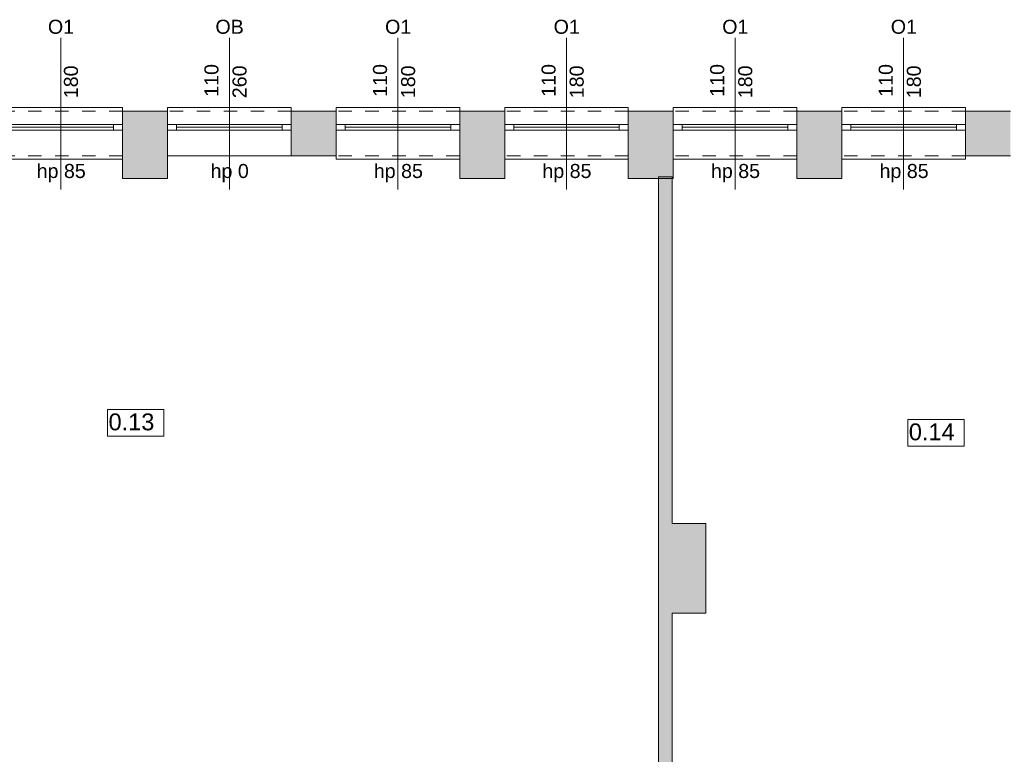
# Model space of a CAD drawing. Header units: millimetres. Extents: x 922208 to 1069538, y -182208 to -99877.
# Tile 223 of 256: x 959121 to 967882, y -106415 to -99877. Entities that reach past the tile are written whole.
import ezdxf

# ---------------------------------------------------------------- set-up
doc = ezdxf.new("R2010")
doc.units = ezdxf.units.MM
doc.header["$MEASUREMENT"] = 0
doc.linetypes.add('HIDDEN', pattern=[20, 10, -10])
doc.linetypes.add('Przerywana', pattern=[240, 120, -120])
for name, color, linetype, lineweight in [('IS_POWRÓT', 5, 'HIDDEN', 30), ('Nowe_210-A Pomieszczenia_Nr_pióra__41', 7, 'Continuous', 15), ('Nowe_220-A Ściany_Nr_pióra__19', 255, 'Continuous', 0), ('Nowe_220-A Ściany_Nr_pióra__23', 7, 'Continuous', 15), ('Nowe_220-A Ściany_Nr_pióra__27', 7, 'Continuous', 25), ('Nowe_220-A Ściany_Nr_pióra__3', 7, 'Continuous', 13), ('Nowe_220-A Ściany_Nr_pióra__7', 7, 'Continuous', 13)]:
    doc.layers.add(name, color=color, linetype=linetype, lineweight=lineweight)
doc.layers.add('Nowe_220-A Ściany_Nr_pióra__45', color=7, linetype='Continuous', lineweight=15, true_color=0x40a5ff)
doc.styles.add('STYL_AUTOMATYCZNY_1', font='arial.ttf')

# ---------------------------------------------------------------- blocks, each defined once
blk = doc.blocks.new('parter01')
at = {"layer": 'Nowe_220-A Ściany_Nr_pióra__19', "linetype": 'Continuous', "lineweight": 0}
for points in [[(960036.55073, -101090.02068), (960436.55073, -101090.02068), (960436.55073, -100860.02068), (960436.55073, -100810.02068), (960436.55073, -100690.02068), (960036.55073, -100690.02068)], [(961536.55073, -100810.02068), (961536.55073, -100860.02068), (961536.55073, -101090.02068), (961936.55073, -101090.02068), (961936.55073, -100690.02068), (961536.55073, -100690.02068)], [(963036.55073, -100690.02068), (963036.55073, -101090.02068), (963436.55073, -101090.02068), (963436.55073, -100690.02068)], [(964536.55073, -100690.02068), (964536.55073, -101090.02068), (964936.55073, -101090.02068), (964936.55073, -100690.02068)], [(966036.55073, -100690.02068), (966036.55073, -101090.02068), (966436.55073, -101090.02068), (966436.55073, -100690.02068)], [(967536.55073, -101090.02068), (967936.55073, -101090.02068), (967936.55073, -100860.02068), (967936.55073, -100810.02068), (967936.55073, -100690.02068), (967536.55073, -100690.02068)], [(960036.55073, -101090.02068), (960036.55073, -101290.02068), (960436.55073, -101290.02068), (960436.55073, -101090.02068)], [(963036.55073, -101090.02068), (963036.55073, -101290.02068), (963436.55073, -101290.02068), (963436.55073, -101090.02068)], [(964536.55073, -101090.02068), (964536.55073, -101290.02068), (964936.55073, -101290.02068), (964936.55073, -101090.02068)], [(966036.55073, -101090.02068), (966036.55073, -101290.02068), (966436.55073, -101290.02068), (966436.55073, -101090.02068)], [(964806.55073, -101276.91454), (964806.55073, -106660.02068), (964926.55073, -106660.02068), (964926.55073, -101276.91454)], [(965226.55073, -105160.02068), (965226.55073, -104360.02068), (964926.55073, -104360.02068), (964926.55073, -105160.02068)]]:
    blk.add_hatch(color=255, dxfattribs=at).paths.add_polyline_path(points)
at = {"layer": 'Nowe_210-A Pomieszczenia_Nr_pióra__41', "color": 7, "linetype": 'Continuous', "lineweight": 0}
for p, q in [((959903.76531, -103347.3101), (960404.14531, -103347.3101)), ((959903.76531, -103583.0246), (959903.76531, -103347.3101)), ((960404.14531, -103347.3101), (960404.14531, -103583.0246)), ((967024.78722, -103436.04301), (967525.16722, -103436.04301)), ((967024.78722, -103671.75751), (967024.78722, -103436.04301)), ((967525.16722, -103436.04301), (967525.16722, -103671.75751)), ((960404.14531, -103583.0246), (959903.76531, -103583.0246)), ((967525.16722, -103671.75751), (967024.78722, -103671.75751))]:
    blk.add_line(p, q, dxfattribs=at)
at = {"layer": 'Nowe_220-A Ściany_Nr_pióra__23', "color": 7, "linetype": 'Continuous', "lineweight": 0}
for p, q in [((959956.55073, -100860.02068), (959956.55073, -100810.02068)), ((959956.55073, -100810.02068), (960036.55073, -100810.02068)), ((960436.55073, -100810.02068), (960516.55073, -100810.02068)), ((960516.55073, -100810.02068), (960516.55073, -100860.02068)), ((961456.55073, -100860.02068), (961456.55073, -100810.02068)), ((961456.55073, -100810.02068), (961536.55073, -100810.02068)), ((961936.55073, -100810.02068), (962016.55073, -100810.02068)), ((962016.55073, -100810.02068), (962016.55073, -100860.02068)), ((962956.55073, -100860.02068), (962956.55073, -100810.02068)), ((962956.55073, -100810.02068), (963036.55073, -100810.02068)), ((963436.55073, -100810.02068), (963516.55073, -100810.02068)), ((963516.55073, -100810.02068), (963516.55073, -100860.02068)), ((964456.55073, -100860.02068), (964456.55073, -100810.02068)), ((964456.55073, -100810.02068), (964536.55073, -100810.02068)), ((964936.55073, -100810.02068), (965016.55073, -100810.02068)), ((965016.55073, -100810.02068), (965016.55073, -100860.02068)), ((965956.55073, -100860.02068), (965956.55073, -100810.02068)), ((965956.55073, -100810.02068), (966036.55073, -100810.02068)), ((966436.55073, -100810.02068), (966516.55073, -100810.02068)), ((966516.55073, -100810.02068), (966516.55073, -100860.02068)), ((967456.55073, -100860.02068), (967456.55073, -100810.02068)), ((967456.55073, -100810.02068), (967536.55073, -100810.02068)), ((960036.55073, -100860.02068), (959956.55073, -100860.02068)), ((960516.55073, -100860.02068), (960436.55073, -100860.02068)), ((961536.55073, -100860.02068), (961456.55073, -100860.02068)), ((962016.55073, -100860.02068), (961936.55073, -100860.02068)), ((963036.55073, -100860.02068), (962956.55073, -100860.02068)), ((963516.55073, -100860.02068), (963436.55073, -100860.02068)), ((964536.55073, -100860.02068), (964456.55073, -100860.02068)), ((965016.55073, -100860.02068), (964936.55073, -100860.02068)), ((966036.55073, -100860.02068), (965956.55073, -100860.02068)), ((966516.55073, -100860.02068), (966436.55073, -100860.02068)), ((967536.55073, -100860.02068), (967456.55073, -100860.02068))]:
    blk.add_line(p, q, dxfattribs=at)
at = {"layer": 'Nowe_220-A Ściany_Nr_pióra__27', "color": 7, "linetype": 'Continuous', "lineweight": 0}
for p, q in [((960036.55073, -100690.02068), (960036.55073, -100810.02068)), ((960036.55073, -100690.02068), (960036.55073, -100810.02068)), ((960436.55073, -100690.02068), (960436.55073, -100810.02068)), ((960436.55073, -100690.02068), (960436.55073, -100810.02068)), ((961536.55073, -100690.02068), (961536.55073, -100810.02068)), ((961536.55073, -100690.02068), (961536.55073, -100810.02068)), ((961936.55073, -100690.02068), (961936.55073, -100810.02068)), ((961936.55073, -100690.02068), (961936.55073, -100810.02068)), ((963036.55073, -100690.02068), (963036.55073, -100810.02068)), ((963036.55073, -100690.02068), (963036.55073, -100810.02068)), ((963436.55073, -100690.02068), (963436.55073, -100810.02068)), ((963436.55073, -100690.02068), (963436.55073, -100810.02068)), ((964536.55073, -100690.02068), (964536.55073, -100810.02068)), ((964536.55073, -100690.02068), (964536.55073, -100810.02068)), ((964936.55073, -100690.02068), (964936.55073, -100810.02068)), ((964936.55073, -100690.02068), (964936.55073, -100810.02068)), ((966036.55073, -100690.02068), (966036.55073, -100810.02068)), ((966036.55073, -100690.02068), (966036.55073, -100810.02068)), ((966436.55073, -100690.02068), (966436.55073, -100810.02068)), ((966436.55073, -100690.02068), (966436.55073, -100810.02068)), ((967536.55073, -100690.02068), (967536.55073, -100810.02068)), ((967536.55073, -100690.02068), (967536.55073, -100810.02068)), ((960036.55073, -100810.02068), (960036.55073, -100860.02068)), ((960036.55073, -100810.02068), (960036.55073, -100860.02068)), ((960036.55073, -100810.02068), (960036.55073, -100860.02068)), ((960436.55073, -100810.02068), (960436.55073, -100860.02068)), ((960436.55073, -100810.02068), (960436.55073, -100860.02068)), ((960436.55073, -100810.02068), (960436.55073, -100860.02068)), ((961536.55073, -100810.02068), (961536.55073, -100860.02068)), ((961536.55073, -100810.02068), (961536.55073, -100860.02068)), ((961536.55073, -100810.02068), (961536.55073, -100860.02068)), ((961936.55073, -100810.02068), (961936.55073, -100860.02068)), ((961936.55073, -100810.02068), (961936.55073, -100860.02068)), ((961936.55073, -100810.02068), (961936.55073, -100860.02068)), ((963036.55073, -100810.02068), (963036.55073, -100860.02068)), ((963036.55073, -100810.02068), (963036.55073, -100860.02068)), ((963036.55073, -100810.02068), (963036.55073, -100860.02068)), ((963436.55073, -100810.02068), (963436.55073, -100860.02068)), ((963436.55073, -100810.02068), (963436.55073, -100860.02068)), ((963436.55073, -100810.02068), (963436.55073, -100860.02068)), ((964536.55073, -100810.02068), (964536.55073, -100860.02068)), ((964536.55073, -100810.02068), (964536.55073, -100860.02068)), ((964536.55073, -100810.02068), (964536.55073, -100860.02068)), ((964936.55073, -100810.02068), (964936.55073, -100860.02068)), ((964936.55073, -100810.02068), (964936.55073, -100860.02068)), ((964936.55073, -100810.02068), (964936.55073, -100860.02068)), ((966036.55073, -100810.02068), (966036.55073, -100860.02068)), ((966036.55073, -100810.02068), (966036.55073, -100860.02068)), ((966036.55073, -100810.02068), (966036.55073, -100860.02068)), ((966436.55073, -100810.02068), (966436.55073, -100860.02068)), ((966436.55073, -100810.02068), (966436.55073, -100860.02068)), ((966436.55073, -100810.02068), (966436.55073, -100860.02068)), ((967536.55073, -100810.02068), (967536.55073, -100860.02068)), ((967536.55073, -100810.02068), (967536.55073, -100860.02068)), ((967536.55073, -100810.02068), (967536.55073, -100860.02068)), ((960036.55073, -100860.02068), (960036.55073, -101090.02068)), ((960036.55073, -100860.02068), (960036.55073, -101090.02068)), ((960436.55073, -100860.02068), (960436.55073, -101090.02068)), ((960436.55073, -100860.02068), (960436.55073, -101090.02068)), ((961536.55073, -100860.02068), (961536.55073, -101090.02068)), ((961536.55073, -100860.02068), (961536.55073, -101090.02068)), ((961936.55073, -100860.02068), (961936.55073, -101090.02068)), ((961936.55073, -100860.02068), (961936.55073, -101090.02068)), ((963036.55073, -100860.02068), (963036.55073, -101090.02068)), ((963036.55073, -100860.02068), (963036.55073, -101090.02068)), ((963436.55073, -100860.02068), (963436.55073, -101090.02068)), ((963436.55073, -100860.02068), (963436.55073, -101090.02068)), ((964536.55073, -100860.02068), (964536.55073, -101090.02068)), ((964536.55073, -100860.02068), (964536.55073, -101090.02068)), ((964936.55073, -100860.02068), (964936.55073, -101090.02068)), ((964936.55073, -100860.02068), (964936.55073, -101090.02068)), ((966036.55073, -100860.02068), (966036.55073, -101090.02068)), ((966036.55073, -100860.02068), (966036.55073, -101090.02068)), ((966436.55073, -100860.02068), (966436.55073, -101090.02068)), ((966436.55073, -100860.02068), (966436.55073, -101090.02068)), ((967536.55073, -100860.02068), (967536.55073, -101090.02068)), ((967536.55073, -100860.02068), (967536.55073, -101090.02068))]:
    blk.add_line(p, q, dxfattribs=at)
for points in [[(960436.55073, -100690.02068), (960036.55073, -100690.02068)], [(961936.55073, -100690.02068), (961536.55073, -100690.02068)], [(963436.55073, -100690.02068), (963036.55073, -100690.02068)], [(964936.55073, -100690.02068), (964536.55073, -100690.02068)], [(966436.55073, -100690.02068), (966036.55073, -100690.02068)], [(967936.55073, -100690.02068), (967536.55073, -100690.02068)], [(960036.55073, -101090.02068), (960036.55073, -101290.02068)], [(960436.55073, -101290.02068), (960436.55073, -101090.02068)], [(961536.55073, -101090.02068), (961936.55073, -101090.02068)], [(963036.55073, -101090.02068), (963036.55073, -101290.02068)], [(963436.55073, -101290.02068), (963436.55073, -101090.02068)], [(964536.55073, -101090.02068), (964536.55073, -101290.02068)], [(964936.55073, -101290.02068), (964936.55073, -101090.02068)], [(966036.55073, -101090.02068), (966036.55073, -101290.02068)], [(966436.55073, -101290.02068), (966436.55073, -101090.02068)], [(967536.55073, -101090.02068), (967936.55073, -101090.02068)], [(964806.55073, -101276.91454), (964806.55073, -106660.02068)], [(964926.55073, -101276.91454), (964806.55073, -101276.91454)], [(964926.55073, -104360.02068), (964926.55073, -101276.91454)], [(960036.55073, -101290.02068), (960436.55073, -101290.02068)], [(963036.55073, -101290.02068), (963436.55073, -101290.02068)], [(964536.55073, -101290.02068), (964936.55073, -101290.02068)], [(966036.55073, -101290.02068), (966436.55073, -101290.02068)], [(965226.55073, -104360.02068), (964926.55073, -104360.02068)], [(965226.55073, -105160.02068), (965226.55073, -104360.02068)], [(964926.55073, -106660.02068), (964926.55073, -105160.02068)], [(964926.55073, -105160.02068), (965226.55073, -105160.02068)]]:
    blk.add_lwpolyline(points, dxfattribs=at)
at = {"layer": 'Nowe_220-A Ściany_Nr_pióra__3', "color": 7, "linetype": 'Continuous', "lineweight": 0}
for p, q in [((960036.55073, -100660.02068), (958936.55073, -100660.02068)), ((960036.55073, -100690.02068), (960036.55073, -100660.02068)), ((961536.55073, -100660.02068), (960436.55073, -100660.02068)), ((960436.55073, -100660.02068), (960436.55073, -100690.02068)), ((961536.55073, -100690.02068), (961536.55073, -100660.02068)), ((963036.55073, -100660.02068), (961936.55073, -100660.02068)), ((961936.55073, -100660.02068), (961936.55073, -100690.02068)), ((963036.55073, -100690.02068), (963036.55073, -100660.02068)), ((964536.55073, -100660.02068), (963436.55073, -100660.02068)), ((963436.55073, -100660.02068), (963436.55073, -100690.02068)), ((964536.55073, -100690.02068), (964536.55073, -100660.02068)), ((966036.55073, -100660.02068), (964936.55073, -100660.02068)), ((964936.55073, -100660.02068), (964936.55073, -100690.02068)), ((966036.55073, -100690.02068), (966036.55073, -100660.02068)), ((967536.55073, -100660.02068), (966436.55073, -100660.02068)), ((966436.55073, -100660.02068), (966436.55073, -100690.02068)), ((967536.55073, -100690.02068), (967536.55073, -100660.02068)), ((959016.55073, -100810.02068), (959956.55073, -100810.02068)), ((959956.55073, -100835.02068), (959016.55073, -100835.02068)), ((960516.55073, -100810.02068), (961456.55073, -100810.02068)), ((961456.55073, -100835.02068), (960516.55073, -100835.02068)), ((962016.55073, -100810.02068), (962956.55073, -100810.02068)), ((962956.55073, -100835.02068), (962016.55073, -100835.02068)), ((963516.55073, -100810.02068), (964456.55073, -100810.02068)), ((964456.55073, -100835.02068), (963516.55073, -100835.02068)), ((965016.55073, -100810.02068), (965956.55073, -100810.02068)), ((965956.55073, -100835.02068), (965016.55073, -100835.02068)), ((966516.55073, -100810.02068), (967456.55073, -100810.02068)), ((967456.55073, -100835.02068), (966516.55073, -100835.02068)), ((959956.55073, -100860.02068), (959016.55073, -100860.02068)), ((961456.55073, -100860.02068), (960516.55073, -100860.02068)), ((962956.55073, -100860.02068), (962016.55073, -100860.02068)), ((964456.55073, -100860.02068), (963516.55073, -100860.02068)), ((965956.55073, -100860.02068), (965016.55073, -100860.02068)), ((967456.55073, -100860.02068), (966516.55073, -100860.02068)), ((960036.55073, -101090.02068), (960036.55073, -101120.02068)), ((961536.55073, -101090.02068), (960436.55073, -101090.02068)), ((961936.55073, -101120.02068), (961936.55073, -101090.02068)), ((963036.55073, -101090.02068), (963036.55073, -101120.02068)), ((963436.55073, -101120.02068), (963436.55073, -101090.02068)), ((964536.55073, -101090.02068), (964536.55073, -101120.02068)), ((964936.55073, -101120.02068), (964936.55073, -101090.02068)), ((966036.55073, -101090.02068), (966036.55073, -101120.02068)), ((966436.55073, -101120.02068), (966436.55073, -101090.02068)), ((967536.55073, -101090.02068), (967536.55073, -101120.02068)), ((960036.55073, -101120.02068), (958936.55073, -101120.02068)), ((963036.55073, -101120.02068), (961936.55073, -101120.02068)), ((964536.55073, -101120.02068), (963436.55073, -101120.02068)), ((966036.55073, -101120.02068), (964936.55073, -101120.02068)), ((967536.55073, -101120.02068), (966436.55073, -101120.02068))]:
    blk.add_line(p, q, dxfattribs=at)
at = {"layer": 'Nowe_220-A Ściany_Nr_pióra__3', "color": 7, "linetype": 'Przerywana', "lineweight": 0}
for p, q in [((960036.55073, -100690.02068), (958936.55073, -100690.02068)), ((961536.55073, -100690.02068), (960436.55073, -100690.02068)), ((963036.55073, -100690.02068), (961936.55073, -100690.02068)), ((964536.55073, -100690.02068), (963436.55073, -100690.02068)), ((966036.55073, -100690.02068), (964936.55073, -100690.02068)), ((967536.55073, -100690.02068), (966436.55073, -100690.02068)), ((960036.55073, -101090.02068), (958936.55073, -101090.02068)), ((963036.55073, -101090.02068), (961936.55073, -101090.02068)), ((964536.55073, -101090.02068), (963436.55073, -101090.02068)), ((966036.55073, -101090.02068), (964936.55073, -101090.02068)), ((967536.55073, -101090.02068), (966436.55073, -101090.02068))]:
    blk.add_line(p, q, dxfattribs=at)
at = {"layer": 'Nowe_220-A Ściany_Nr_pióra__45', "color": 161, "linetype": 'Continuous', "lineweight": 0, "true_color": 0x40a5ff}
for p, q in [((959486.55073, -100038.23497), (959486.55073, -101390.02068)), ((960986.55073, -100038.23497), (960986.55073, -101390.02068)), ((962486.55073, -100038.23497), (962486.55073, -101390.02068)), ((963986.55073, -100038.23497), (963986.55073, -101390.02068)), ((965486.55073, -100038.23497), (965486.55073, -101390.02068)), ((966986.55073, -100038.23497), (966986.55073, -101390.02068))]:
    blk.add_line(p, q, dxfattribs=at)
at = {"layer": 'Nowe_210-A Pomieszczenia_Nr_pióra__41', "color": 7, "linetype": 'Continuous', "lineweight": 0, "char_height": 150, "attachment_point": 2, "style": 'STYL_AUTOMATYCZNY_1'}
for s, insert in [('\\A1;{\\pqc;\\pt0,25;\\fArial|b0|i0|c238|p0;\\W1.000000;0.13\\fArial|b0|i0|c238|p0;\\W1.000000;\\A1{\\H.66x;\\S^  ;}\\fArial|b0|i0|c238|p0;\\W1.000000;\\fArial|b0|i0|c238|p0;\\W1.000000;\\A1{\\H.66x;\\S^  ;}}', (960153.95531, -103381.59582)), ('\\A1;{\\pqc;\\pt0,25;\\fArial|b0|i0|c238|p0;\\W1.000000;0.14\\fArial|b0|i0|c238|p0;\\W1.000000;\\A1{\\H.66x;\\S^  ;}\\fArial|b0|i0|c238|p0;\\W1.000000;\\fArial|b0|i0|c238|p0;\\W1.000000;\\A1{\\H.66x;\\S^  ;}}', (967274.97722, -103470.32872))]:
    blk.add_mtext(s, dxfattribs=dict(at, insert=insert))
at = {"layer": 'Nowe_220-A Ściany_Nr_pióra__7', "color": 7, "linetype": 'Continuous', "lineweight": 0, "char_height": 125, "attachment_point": 7, "style": 'STYL_AUTOMATYCZNY_1'}
for s, insert in [('\\A1;{\\pql;\\pt0;\\fArial|b0|i0|c238|p0;\\W1.000000;O1\\fArial|b0|i0|c238|p0;\\W1.000000;\\fArial|b0|i0|c238|p0;\\W1.000000;\\fArial|b0|i0|c238|p0;\\W1.000000;}', (959372.20898, -100004.61289)), ('\\A1;{\\pql;\\pt0;\\fArial|b0|i0|c238|p0;\\W1.000000;OB\\fArial|b0|i0|c238|p0;\\W1.000000;\\fArial|b0|i0|c238|p0;\\W1.000000;\\fArial|b0|i0|c238|p0;\\W1.000000;}', (960862.70848, -100004.61289)), ('\\A1;{\\pql;\\pt0;\\fArial|b0|i0|c238|p0;\\W1.000000;O1\\fArial|b0|i0|c238|p0;\\W1.000000;\\fArial|b0|i0|c238|p0;\\W1.000000;\\fArial|b0|i0|c238|p0;\\W1.000000;}', (962372.20898, -100004.61289)), ('\\A1;{\\pql;\\pt0;\\fArial|b0|i0|c238|p0;\\W1.000000;O1\\fArial|b0|i0|c238|p0;\\W1.000000;\\fArial|b0|i0|c238|p0;\\W1.000000;\\fArial|b0|i0|c238|p0;\\W1.000000;}', (963872.20898, -100004.61289)), ('\\A1;{\\pql;\\pt0;\\fArial|b0|i0|c238|p0;\\W1.000000;O1\\fArial|b0|i0|c238|p0;\\W1.000000;\\fArial|b0|i0|c238|p0;\\W1.000000;\\fArial|b0|i0|c238|p0;\\W1.000000;}', (965372.20898, -100004.61289)), ('\\A1;{\\pql;\\pt0;\\fArial|b0|i0|c238|p0;\\W1.000000;O1\\fArial|b0|i0|c238|p0;\\W1.000000;\\fArial|b0|i0|c238|p0;\\W1.000000;\\fArial|b0|i0|c238|p0;\\W1.000000;}', (966872.20898, -100004.61289)), ('\\A1;{\\pql;\\pt0;\\fArial|b0|i0|c238|p0;\\W1.000000;hp 85\\fArial|b0|i0|c238|p0;\\W1.000000;\\A1{\\H.66x;\\S^  ;}\\fArial|b0|i0|c238|p0;\\W1.000000;\\fArial|b0|i0|c238|p0;\\W1.000000;}', (959272.05573, -101324.08834)), ('\\A1;{\\pql;\\pt0;\\fArial|b0|i0|c238|p0;\\W1.000000;hp 0\\fArial|b0|i0|c238|p0;\\W1.000000;\\A1{\\H.66x;\\S^  ;}\\fArial|b0|i0|c238|p0;\\W1.000000;\\fArial|b0|i0|c238|p0;\\W1.000000;}', (960819.72573, -101324.08834)), ('\\A1;{\\pql;\\pt0;\\fArial|b0|i0|c238|p0;\\W1.000000;hp 85\\fArial|b0|i0|c238|p0;\\W1.000000;\\A1{\\H.66x;\\S^  ;}\\fArial|b0|i0|c238|p0;\\W1.000000;\\fArial|b0|i0|c238|p0;\\W1.000000;}', (962272.05573, -101324.08834)), ('\\A1;{\\pql;\\pt0;\\fArial|b0|i0|c238|p0;\\W1.000000;hp 85\\fArial|b0|i0|c238|p0;\\W1.000000;\\A1{\\H.66x;\\S^  ;}\\fArial|b0|i0|c238|p0;\\W1.000000;\\fArial|b0|i0|c238|p0;\\W1.000000;}', (963772.05573, -101324.08834)), ('\\A1;{\\pql;\\pt0;\\fArial|b0|i0|c238|p0;\\W1.000000;hp 85\\fArial|b0|i0|c238|p0;\\W1.000000;\\A1{\\H.66x;\\S^  ;}\\fArial|b0|i0|c238|p0;\\W1.000000;\\fArial|b0|i0|c238|p0;\\W1.000000;}', (965272.05573, -101324.08834)), ('\\A1;{\\pql;\\pt0;\\fArial|b0|i0|c238|p0;\\W1.000000;hp 85\\fArial|b0|i0|c238|p0;\\W1.000000;\\A1{\\H.66x;\\S^  ;}\\fArial|b0|i0|c238|p0;\\W1.000000;\\fArial|b0|i0|c238|p0;\\W1.000000;}', (966772.05573, -101324.08834))]:
    blk.add_mtext(s, dxfattribs=dict(at, insert=insert))
at = {"layer": 'Nowe_220-A Ściany_Nr_pióra__7', "color": 7, "linetype": 'Continuous', "lineweight": 0, "char_height": 125, "attachment_point": 7, "rotation": 90, "style": 'STYL_AUTOMATYCZNY_1'}
for s, insert in [('\\A1;{\\pql;\\pt0;\\fArial|b0|i0|c238|p0;\\W1.000000;180\\fArial|b0|i0|c238|p0;\\W1.000000;\\A1{\\H.66x;\\S^  ;}\\fArial|b0|i0|c238|p0;\\W1.000000;\\fArial|b0|i0|c238|p0;\\W1.000000;}', (959676.14293, -100576.04218)), ('\\A1;{\\pql;\\pt0;\\fArial|b0|i0|c238|p0;\\W1.000000;110\\fArial|b0|i0|c238|p0;\\W1.000000;\\A1{\\H.66x;\\S^  ;}\\fArial|b0|i0|c238|p0;\\W1.000000;\\fArial|b0|i0|c238|p0;\\W1.000000;}', (960926.14293, -100563.31868)), ('\\A1;{\\pql;\\pt0;\\fArial|b0|i0|c238|p0;\\W1.000000;260\\fArial|b0|i0|c238|p0;\\W1.000000;\\A1{\\H.66x;\\S^  ;}\\fArial|b0|i0|c238|p0;\\W1.000000;\\fArial|b0|i0|c238|p0;\\W1.000000;}', (961176.14293, -100576.04218)), ('\\A1;{\\pql;\\pt0;\\fArial|b0|i0|c238|p0;\\W1.000000;110\\fArial|b0|i0|c238|p0;\\W1.000000;\\A1{\\H.66x;\\S^  ;}\\fArial|b0|i0|c238|p0;\\W1.000000;\\fArial|b0|i0|c238|p0;\\W1.000000;}', (962426.14293, -100563.31868)), ('\\A1;{\\pql;\\pt0;\\fArial|b0|i0|c238|p0;\\W1.000000;180\\fArial|b0|i0|c238|p0;\\W1.000000;\\A1{\\H.66x;\\S^  ;}\\fArial|b0|i0|c238|p0;\\W1.000000;\\fArial|b0|i0|c238|p0;\\W1.000000;}', (962676.14293, -100576.04218)), ('\\A1;{\\pql;\\pt0;\\fArial|b0|i0|c238|p0;\\W1.000000;110\\fArial|b0|i0|c238|p0;\\W1.000000;\\A1{\\H.66x;\\S^  ;}\\fArial|b0|i0|c238|p0;\\W1.000000;\\fArial|b0|i0|c238|p0;\\W1.000000;}', (963926.14293, -100563.31868)), ('\\A1;{\\pql;\\pt0;\\fArial|b0|i0|c238|p0;\\W1.000000;180\\fArial|b0|i0|c238|p0;\\W1.000000;\\A1{\\H.66x;\\S^  ;}\\fArial|b0|i0|c238|p0;\\W1.000000;\\fArial|b0|i0|c238|p0;\\W1.000000;}', (964176.14293, -100576.04218)), ('\\A1;{\\pql;\\pt0;\\fArial|b0|i0|c238|p0;\\W1.000000;110\\fArial|b0|i0|c238|p0;\\W1.000000;\\A1{\\H.66x;\\S^  ;}\\fArial|b0|i0|c238|p0;\\W1.000000;\\fArial|b0|i0|c238|p0;\\W1.000000;}', (965426.14293, -100563.31868)), ('\\A1;{\\pql;\\pt0;\\fArial|b0|i0|c238|p0;\\W1.000000;180\\fArial|b0|i0|c238|p0;\\W1.000000;\\A1{\\H.66x;\\S^  ;}\\fArial|b0|i0|c238|p0;\\W1.000000;\\fArial|b0|i0|c238|p0;\\W1.000000;}', (965676.14293, -100576.04218)), ('\\A1;{\\pql;\\pt0;\\fArial|b0|i0|c238|p0;\\W1.000000;110\\fArial|b0|i0|c238|p0;\\W1.000000;\\A1{\\H.66x;\\S^  ;}\\fArial|b0|i0|c238|p0;\\W1.000000;\\fArial|b0|i0|c238|p0;\\W1.000000;}', (966926.14293, -100563.31868)), ('\\A1;{\\pql;\\pt0;\\fArial|b0|i0|c238|p0;\\W1.000000;180\\fArial|b0|i0|c238|p0;\\W1.000000;\\A1{\\H.66x;\\S^  ;}\\fArial|b0|i0|c238|p0;\\W1.000000;\\fArial|b0|i0|c238|p0;\\W1.000000;}', (967176.14293, -100576.04218))]:
    blk.add_mtext(s, dxfattribs=dict(at, insert=insert))

msp = doc.modelspace()

# ---------------------------------------------------------------- block references
at = {"layer": 'IS_POWRÓT', "color": 27, "linetype": 'ByBlock', "lineweight": 30}
msp.add_blockref('parter01', (0, 0), dxfattribs=at)

doc.saveas('drawing.dxf')
